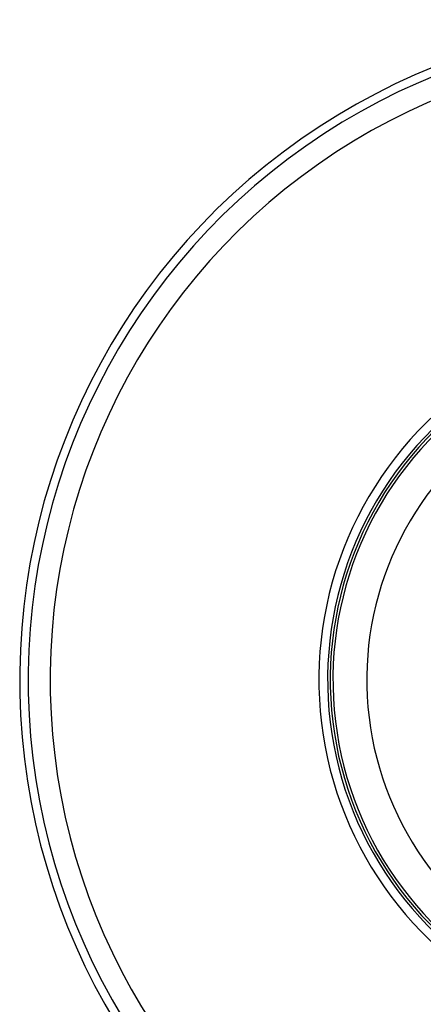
# Model space of a CAD drawing. Header units: millimetres. Extents: x 0 to 420, y 0 to 297.
# Tile 13 of 30: x 57.14 to 59.67, y 252.18 to 258.35. Entities that reach past the tile are written whole.
import ezdxf

# ---------------------------------------------------------------- set-up
doc = ezdxf.new("R2010")
doc.units = ezdxf.units.MM

msp = doc.modelspace()

# ---------------------------------------------------------------- linework, layer by layer
at = {"color": 7, "linetype": 'Continuous', "lineweight": 25}
for radius in [4.13656, 4.08342, 3.94562, 2.26036, 2.20522, 2.18875, 2.17192, 1.95993]:
    msp.add_arc((61.27225, 254.21609), radius, 65, 245, dxfattribs=at)

doc.saveas('drawing.dxf')
